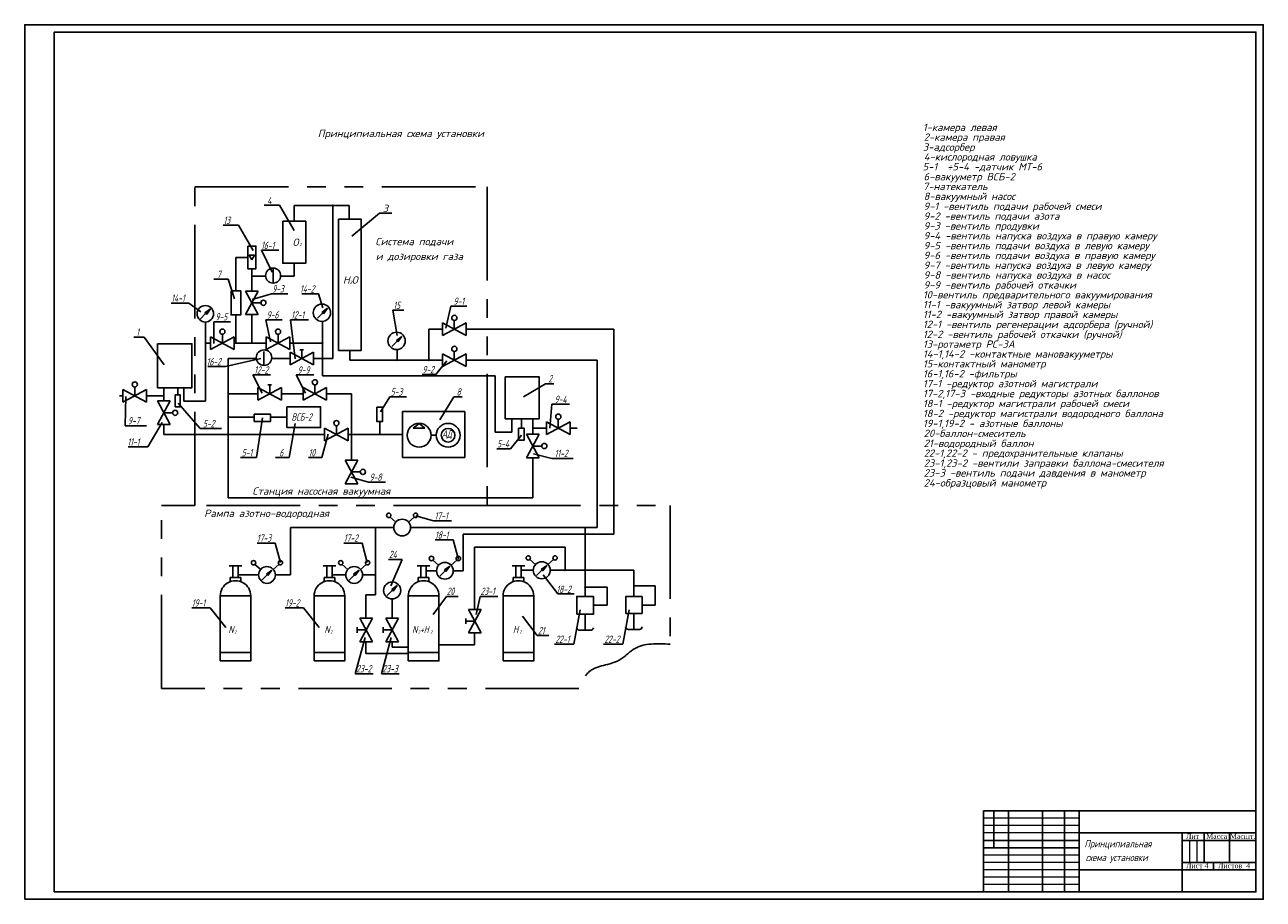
# Model space of a CAD drawing. Header units: millimetres. Extents: x 1153 to 1994, y 266 to 860.
import ezdxf

# ---------------------------------------------------------------- set-up
doc = ezdxf.new("R2010")
doc.units = ezdxf.units.MM
doc.linetypes.add('PHANTOMX2', pattern=[127, 63.5, -12.7, 12.7, -12.7, 12.7, -12.7])
doc.layers.add('Невидимый', color=4, linetype='PHANTOMX2')
doc.layers.add('Текст', color=5, linetype='Continuous')
doc.layers.add('размеры', color=1, linetype='Continuous', lineweight=18)
doc.styles.add('ROMANS', font='romans.shx', dxfattribs={"oblique": 15, "height": 5})
doc.dimstyles.new('ISO-25', dxfattribs={"dimtxt": 2.5, "dimasz": 2.5, "dimexe": 1.25, "dimexo": 0.625, "dimtad": 1, "dimtxsty": 'Standard', "dimcen": 2.5, "dimadec": 0, "dimazin": 0, "dimtfac": 1, "dimtmove": 0, "dimatfit": 3, "dimfxl": 0, "dimarcsym": 0})

msp = doc.modelspace()

# ---------------------------------------------------------------- hatches: boundary and pattern name
for points in [[(1362.18, 736.84, 1), (1361.9, 736.84, 1)], [(1278.97, 666.56), (1275.22, 663.84), (1276.26, 662.8)], [(1358.54, 667.02), (1354.78, 664.31), (1355.82, 663.27)], [(1409.03, 647.87), (1405.27, 645.15), (1406.31, 644.11)], [(1296.45, 643.3, 1), (1296.17, 643.3, 1)], [(1307.29, 643.3, 1), (1307, 643.3, 1)], [(1355.34, 643.3, 1), (1355.06, 643.3, 1)], [(1405.83, 631.61, 1), (1405.55, 631.61, 1)], [(1427.4, 631.61, 1), (1427.12, 631.61, 1)], [(1291.18, 608.91, 1), (1290.9, 608.91, 1)], [(1291.18, 592.99, 1), (1290.9, 592.99, 1)], [(1291.18, 581.2, 1), (1290.9, 581.2, 1)], [(1498.06, 585.54, 1), (1497.78, 585.54, 1)], [(1391.12, 517.97, 1), (1390.84, 517.97, 1)], [(1533.57, 517.97, 1), (1533.29, 517.97, 1)], [(1320.8, 489.13), (1317.04, 486.42), (1318.08, 485.38)], [(1380.02, 489.13), (1376.26, 486.42), (1377.31, 485.38)], [(1441.63, 491.88), (1437.87, 489.17), (1438.91, 488.12)], [(1507.33, 492.31), (1503.57, 489.59), (1504.61, 488.55)], [(1520.02, 488.97, 1), (1519.73, 488.97, 1)], [(1391.12, 485.8, 1), (1390.84, 485.8, 1)], [(1405.83, 478.61), (1402.08, 475.9), (1403.12, 474.85)], [(1533.57, 477.44, 1), (1533.29, 477.44, 1)], [(1566.76, 478.43, 1), (1566.48, 478.43, 1)]]:
    msp.add_hatch(color=256).paths.add_polyline_path(points)

# ---------------------------------------------------------------- linework, layer by layer
for p, q in [((1335.93, 726.01), (1335.93, 736.84)), ((1335.93, 736.84), (1373.13, 736.84)), ((1362.04, 736.84), (1362.04, 632.78)), ((1373.13, 736.84), (1373.13, 727.44)), ((1296.31, 701.52), (1296.31, 678.73)), ((1304.44, 701.52), (1296.31, 701.52)), ((1307.14, 693.83), (1307.14, 678.66)), ((1321.59, 693.67), (1321.59, 684.71)), ((1335.93, 697.53), (1335.93, 688.84)), ((1316.5, 688.84), (1307.14, 688.84)), ((1335.93, 688.84), (1326.69, 688.84)), ((1302.9, 678.66), (1311.51, 678.66)), ((1302.9, 678.66), (1311.51, 662.67)), ((1311.51, 678.66), (1302.9, 662.67)), ((1278.97, 666.56), (1275.22, 663.84)), ((1278.97, 666.56), (1276.26, 662.8)), ((1307.14, 670.78), (1307.14, 670.55)), ((1307.2, 670.66), (1313.2, 670.66)), ((1358.54, 667.02), (1354.78, 664.31)), ((1358.54, 667.02), (1355.82, 663.27)), ((1272.15, 659.74), (1275.74, 663.32)), ((1275.22, 663.84), (1276.26, 662.8)), ((1275.63, 657.62), (1275.63, 603.79)), ((1296.31, 662.49), (1296.31, 643.3)), ((1302.9, 662.67), (1311.51, 662.67)), ((1307.14, 662.67), (1307.14, 643.3)), ((1351.72, 660.2), (1355.3, 663.79)), ((1354.78, 664.31), (1355.82, 663.27)), ((1355.2, 621.15), (1355.2, 658.08)), ((1436.63, 657.01), (1452.62, 648.39)), ((1436.63, 648.39), (1452.62, 657.01)), ((1436.63, 648.39), (1436.63, 657.01)), ((1444.62, 652.7), (1444.62, 658.7)), ((1452.62, 648.39), (1452.62, 657.01)), ((1279.11, 647.61), (1295.1, 638.99)), ((1279.11, 638.99), (1295.1, 647.61)), ((1279.11, 638.99), (1279.11, 647.61)), ((1287.1, 643.3), (1287.1, 649.3)), ((1295.1, 638.99), (1295.1, 647.61)), ((1316.91, 638.99), (1316.91, 647.61)), ((1316.91, 638.99), (1332.9, 647.61)), ((1316.91, 647.61), (1332.9, 638.99)), ((1324.9, 643.3), (1324.9, 649.3)), ((1332.9, 638.99), (1332.9, 647.61)), ((1409.03, 647.87), (1405.27, 645.15)), ((1409.03, 647.87), (1406.31, 644.11)), ((1427.26, 631.61), (1427.26, 652.7)), ((1427.26, 652.7), (1436.63, 652.7)), ((1452.62, 652.7), (1552.87, 652.7)), ((1552.87, 652.7), (1552.87, 513.53)), ((1279.11, 643.3), (1275.63, 643.3)), ((1316.91, 643.3), (1295.1, 643.3)), ((1355.2, 643.3), (1332.9, 643.3)), ((1402.21, 641.05), (1405.79, 644.63)), ((1405.27, 645.15), (1406.31, 644.11)), ((1291.04, 632.78), (1291.04, 538.28)), ((1310.3, 632.78), (1291.04, 632.78)), ((1315.28, 637.6), (1315.28, 628.65)), ((1333.04, 632.78), (1320.52, 632.78)), ((1333.04, 637.08), (1349.03, 628.47)), ((1333.04, 628.47), (1349.03, 637.08)), ((1333.04, 628.47), (1333.04, 637.08)), ((1339.78, 638.77), (1342.29, 638.77)), ((1341.04, 632.78), (1341.04, 638.77)), ((1349.03, 628.47), (1349.03, 637.08)), ((1354.79, 632.78), (1349.03, 632.78)), ((1362.04, 632.78), (1355.61, 632.78)), ((1373.7, 638.28), (1373.7, 631.61)), ((1373.7, 631.61), (1405.55, 631.61)), ((1405.69, 638.93), (1405.69, 631.75)), ((1405.83, 631.61), (1436.63, 631.61)), ((1436.63, 627.3), (1436.63, 635.92)), ((1436.63, 627.3), (1452.62, 635.92)), ((1436.63, 635.92), (1452.62, 627.3)), ((1444.62, 631.61), (1444.62, 637.61)), ((1452.62, 627.3), (1452.62, 635.92)), ((1452.62, 631.61), (1541.66, 631.61)), ((1541.66, 631.61), (1541.66, 517.97)), ((1318, 614.91), (1320.52, 614.91)), ((1319.26, 608.91), (1319.26, 614.91)), ((1349.9, 608.91), (1349.9, 614.91)), ((1472.37, 621.15), (1355.2, 621.15)), ((1472.37, 582.69), (1472.37, 621.15)), ((1217.28, 607.47), (1219.62, 607.47)), ((1219.62, 603.16), (1219.62, 611.78)), ((1219.62, 603.16), (1235.61, 611.78)), ((1219.62, 611.78), (1235.61, 603.16)), ((1227.62, 607.47), (1227.62, 613.47)), ((1235.61, 603.16), (1235.61, 611.78)), ((1235.61, 607.47), (1247.29, 607.47)), ((1247.29, 612.93), (1247.29, 603.99)), ((1256.83, 608.08), (1256.83, 612.93)), ((1260.92, 603.79), (1260.92, 612.93)), ((1291.04, 608.91), (1311.27, 608.91)), ((1311.27, 613.22), (1327.26, 604.6)), ((1311.27, 604.6), (1327.26, 613.22)), ((1311.27, 604.6), (1311.27, 613.22)), ((1327.26, 604.6), (1327.26, 613.22)), ((1327.26, 608.91), (1341.91, 608.91)), ((1341.91, 613.22), (1357.9, 604.6)), ((1341.91, 604.6), (1357.9, 613.22)), ((1341.91, 604.6), (1341.91, 613.22)), ((1357.9, 604.6), (1357.9, 613.22)), ((1357.9, 608.91), (1374.75, 608.91)), ((1374.75, 608.91), (1374.75, 563.8)), ((1251.6, 603.99), (1242.99, 588)), ((1242.99, 603.99), (1251.6, 588)), ((1242.99, 603.99), (1251.6, 603.99)), ((1275.63, 603.79), (1260.92, 603.79)), ((1247.23, 596.1), (1247.23, 595.88)), ((1247.29, 595.99), (1253.29, 595.99)), ((1308.71, 592.99), (1291.04, 592.99)), ((1330.94, 592.99), (1319.83, 592.99)), ((1393.94, 590.14), (1393.94, 581.2)), ((1420.69, 588.78), (1416.67, 585.53)), ((1420.69, 588.78), (1424.7, 585.53)), ((1483.57, 591.85), (1483.57, 582.69)), ((1490.14, 585.58), (1490.14, 591.85)), ((1497.92, 581.38), (1497.92, 591.85)), ((1507.25, 589.85), (1523.24, 581.24)), ((1507.25, 581.24), (1523.24, 589.85)), ((1507.25, 581.24), (1507.25, 589.85)), ((1515.24, 585.54), (1515.24, 591.54)), ((1523.24, 581.24), (1523.24, 589.85)), ((1242.99, 588), (1251.6, 588)), ((1247.29, 588), (1247.29, 581.2)), ((1247.29, 581.2), (1356.52, 581.2)), ((1356.52, 576.89), (1356.52, 585.5)), ((1356.52, 576.89), (1372.51, 585.5)), ((1356.52, 585.5), (1372.51, 576.89)), ((1364.51, 581.2), (1364.51, 587.19)), ((1372.51, 576.89), (1372.51, 585.5)), ((1372.51, 581.2), (1409.46, 581.2)), ((1416.67, 585.53), (1424.7, 585.53)), ((1432.31, 580.68), (1428.8, 580.68)), ((1483.57, 582.69), (1472.37, 582.69)), ((1493.67, 581.38), (1502.28, 581.38)), ((1493.67, 581.38), (1502.28, 565.39)), ((1502.28, 581.38), (1493.67, 565.39)), ((1507.25, 585.54), (1497.92, 585.54)), ((1523.24, 585.54), (1528, 585.54)), ((1497.98, 573.38), (1503.97, 573.38)), ((1370.45, 563.8), (1379.06, 563.8)), ((1370.45, 563.8), (1379.06, 547.81)), ((1379.06, 563.8), (1370.45, 547.81)), ((1493.67, 565.39), (1502.28, 565.39)), ((1497.92, 538.28), (1497.92, 565.39)), ((1374.69, 555.92), (1374.69, 555.7)), ((1374.75, 555.81), (1380.75, 555.81)), ((1370.45, 547.81), (1379.06, 547.81)), ((1291.04, 538.28), (1497.92, 538.28)), ((1401.07, 525.16), (1404.95, 521.74)), ((1417.36, 525.16), (1413.48, 521.74)), ((1333.47, 517.97), (1333.47, 485.8)), ((1403.59, 517.97), (1333.47, 517.97)), ((1390.98, 517.97), (1390.98, 472.33)), ((1541.66, 517.97), (1414.91, 517.97)), ((1450.69, 513.53), (1450.69, 488.55)), ((1533.09, 513.53), (1450.69, 513.53)), ((1533.43, 471.23), (1533.43, 517.97)), ((1552.87, 513.53), (1533.76, 513.53)), ((1519.87, 504.58), (1458.31, 504.58)), ((1458.31, 504.58), (1458.31, 462.42)), ((1495.78, 496.24), (1499.65, 492.82)), ((1512.06, 496.24), (1508.19, 492.82)), ((1519.87, 488.97), (1519.87, 504.58)), ((1291.72, 492), (1296.02, 492)), ((1294.2, 484.16), (1294.2, 492)), ((1300.32, 492), (1296.02, 492)), ((1297.84, 484.16), (1297.84, 492)), ((1309.25, 492.99), (1313.12, 489.57)), ((1320.8, 489.13), (1317.04, 486.42)), ((1320.8, 489.13), (1318.08, 485.38)), ((1325.53, 492.99), (1321.66, 489.57)), ((1355.51, 492), (1359.82, 492)), ((1357.99, 484.16), (1357.99, 492)), ((1364.12, 492), (1359.82, 492)), ((1361.64, 484.16), (1361.64, 492)), ((1368.47, 492.99), (1372.34, 489.57)), ((1380.02, 489.13), (1376.26, 486.42)), ((1380.02, 489.13), (1377.31, 485.38)), ((1384.75, 492.99), (1380.88, 489.57)), ((1419.46, 492), (1423.77, 492)), ((1421.94, 484.16), (1421.94, 492)), ((1428.07, 492), (1423.77, 492)), ((1425.59, 484.16), (1425.59, 492)), ((1432.52, 488.55), (1425.59, 488.55)), ((1430.07, 495.85), (1433.95, 492.43)), ((1434.81, 485.06), (1438.39, 488.65)), ((1441.63, 491.88), (1437.87, 489.17)), ((1437.87, 489.17), (1438.91, 488.12)), ((1441.63, 491.88), (1438.91, 488.12)), ((1446.36, 495.85), (1442.49, 492.43)), ((1450.69, 488.55), (1443.91, 488.55)), ((1483.81, 492), (1488.12, 492)), ((1486.29, 484.16), (1486.29, 492)), ((1492.42, 492), (1488.12, 492)), ((1489.94, 484.16), (1489.94, 492)), ((1489.94, 488.97), (1498.22, 488.97)), ((1500.51, 485.49), (1504.09, 489.07)), ((1507.33, 492.31), (1503.57, 489.59)), ((1503.57, 489.59), (1504.61, 488.55)), ((1507.33, 492.31), (1504.61, 488.55)), ((1509.76, 488.97), (1566.62, 488.97)), ((1566.62, 488.97), (1566.62, 471.09)), ((1292.37, 484.16), (1299.67, 484.16)), ((1292.37, 481.25), (1292.37, 484.16)), ((1311.69, 485.8), (1297.84, 485.8)), ((1299.67, 481.25), (1299.67, 484.16)), ((1313.98, 482.31), (1317.56, 485.9)), ((1317.04, 486.42), (1318.08, 485.38)), ((1333.47, 485.8), (1323.09, 485.8)), ((1356.17, 481.25), (1356.17, 484.16)), ((1356.17, 484.16), (1363.46, 484.16)), ((1361.64, 485.8), (1370.91, 485.8)), ((1363.46, 481.25), (1363.46, 484.16)), ((1373.2, 482.31), (1376.79, 485.9)), ((1376.26, 486.42), (1377.31, 485.38)), ((1382.31, 485.8), (1390.98, 485.8)), ((1420.12, 484.16), (1427.41, 484.16)), ((1420.12, 481.25), (1420.12, 484.16)), ((1427.41, 481.25), (1427.41, 484.16)), ((1484.47, 481.25), (1484.47, 484.16)), ((1484.47, 484.16), (1491.76, 484.16)), ((1491.76, 481.25), (1491.76, 484.16)), ((1390.98, 472.33), (1384.6, 472.33)), ((1384.6, 472.33), (1384.6, 456.43)), ((1399.01, 471.79), (1402.6, 475.38)), ((1405.83, 478.61), (1402.08, 475.9)), ((1402.08, 475.9), (1403.12, 474.85)), ((1405.83, 478.61), (1403.12, 474.85)), ((1548.48, 477.44), (1533.43, 477.44)), ((1548.48, 465.18), (1548.48, 477.44)), ((1580.92, 478.43), (1566.62, 478.43)), ((1580.92, 465.39), (1580.92, 478.43)), ((1402.45, 469.46), (1402.45, 456.43)), ((1539.05, 465.18), (1548.48, 465.18)), ((1572.1, 465.39), (1580.92, 465.39)), ((1380.36, 456.43), (1388.97, 456.43)), ((1380.36, 456.43), (1388.97, 440.44)), ((1388.97, 456.43), (1380.36, 440.44)), ((1406.82, 456.43), (1398.21, 440.44)), ((1398.21, 456.43), (1406.82, 440.44)), ((1398.21, 456.43), (1406.82, 456.43)), ((1452.32, 456.32), (1452.32, 452.53)), ((1458.44, 454.43), (1452.32, 454.43)), ((1454.13, 462.42), (1462.74, 462.42)), ((1454.13, 462.42), (1462.74, 446.43)), ((1462.74, 462.42), (1454.13, 446.43)), ((1533.43, 459.12), (1533.43, 448.24)), ((1566.54, 459.7), (1566.54, 448.81)), ((1378.55, 450.33), (1378.55, 446.54)), ((1384.54, 448.44), (1378.55, 448.44)), ((1384.6, 448.55), (1384.6, 448.32)), ((1384.6, 448.55), (1384.6, 448.32)), ((1396.4, 450.33), (1396.4, 446.54)), ((1402.39, 448.44), (1396.4, 448.44)), ((1402.45, 448.55), (1402.45, 448.32)), ((1402.45, 448.55), (1402.45, 448.32)), ((1454.13, 446.43), (1462.74, 446.43)), ((1458.31, 446.43), (1458.31, 438.28)), ((1529.71, 448.24), (1537.15, 448.24)), ((1562.83, 448.81), (1570.26, 448.81)), ((1380.36, 440.44), (1388.97, 440.44)), ((1384.6, 440.44), (1384.6, 432.51)), ((1398.21, 440.44), (1406.82, 440.44)), ((1402.45, 440.44), (1402.45, 436.8)), ((1458.31, 438.28), (1434.16, 438.28)), ((1285.63, 433.02), (1306.41, 433.02)), ((1349.43, 433.02), (1370.21, 433.02)), ((1384.6, 432.51), (1413.38, 432.51)), ((1402.45, 436.8), (1413.38, 436.8)), ((1413.38, 433.02), (1434.16, 433.02)), ((1477.73, 433.02), (1498.51, 433.02)), ((1810.92, 325.53), (1810.92, 300.53)), ((1820.92, 325.53), (1820.92, 270.53)), ((1843.92, 270.53), (1843.92, 325.53)), ((1858.92, 325.53), (1858.92, 270.53)), ((1868.92, 270.53), (1868.92, 325.53)), ((1868.92, 305.53), (1803.92, 305.53)), ((1868.92, 310.53), (1988.92, 310.53)), ((1938.92, 310.53), (1938.92, 270.53)), ((1988.92, 305.53), (1938.92, 305.53)), ((1953.92, 310.53), (1953.92, 290.53)), ((1970.92, 290.53), (1970.92, 310.53)), ((1868.92, 300.53), (1803.92, 300.53)), ((1988.92, 290.53), (1938.92, 290.53)), ((1960.08, 290.53), (1960.08, 285.53)), ((1988.92, 285.53), (1868.92, 285.53))]:
    msp.add_line(p, q)
for points in [[(1152.92, 265.53), (1993.92, 265.53), (1993.92, 859.53), (1152.92, 859.53)], [(1328.09, 726.01), (1343.77, 726.01), (1343.77, 697.53), (1328.09, 697.53)], [(1366, 727.44), (1381.4, 727.44), (1381.4, 638.28), (1366, 638.28)], [(1304.44, 709.21), (1309.85, 709.21), (1309.85, 693.83), (1304.44, 693.83)], [(1307.19, 699.81), (1309.03, 703), (1305.35, 703)], [(1293.03, 678.73), (1299.59, 678.73), (1299.59, 662.49), (1293.03, 662.49)], [(1243.15, 642.84), (1266.48, 642.84), (1266.48, 612.93), (1243.15, 612.93)], [(1479.16, 620.33), (1502.25, 620.33), (1502.25, 591.85), (1479.16, 591.85)], [(1255.12, 608.08), (1258.55, 608.08), (1258.55, 600.11), (1255.12, 600.11)], [(1330.94, 600.11), (1353.75, 600.11), (1353.75, 585.87), (1330.94, 585.87)], [(1391.94, 599.82), (1395.93, 599.82), (1395.93, 590.14), (1391.94, 590.14)], [(1308.71, 594.98), (1319.83, 594.98), (1319.83, 590.14), (1308.71, 590.14)], [(1409.46, 565.63), (1451.65, 565.63), (1451.65, 596.76), (1409.46, 596.76)], [(1488.28, 585.58), (1491.99, 585.58), (1491.99, 577.32), (1488.28, 577.32)], [(1285.63, 427.39), (1306.41, 427.39), (1306.41, 471.52), (1285.63, 471.52)], [(1349.43, 427.39), (1370.21, 427.39), (1370.21, 471.52), (1349.43, 471.52)], [(1413.38, 427.39), (1434.16, 427.39), (1434.16, 471.52), (1413.38, 471.52)], [(1477.73, 427.39), (1498.51, 427.39), (1498.51, 471.52), (1477.73, 471.52)], [(1527.8, 459.12), (1539.05, 459.12), (1539.05, 471.23), (1527.8, 471.23)], [(1560.99, 459.7), (1572.1, 459.7), (1572.1, 471.09), (1560.99, 471.09)]]:
    msp.add_lwpolyline(points, close=True)
for points in [[(1172.92, 270.53), (1172.92, 854.53), (1988.92, 854.53), (1988.92, 270.53), (1172.92, 270.53)], [(1988.92, 325.53), (1803.92, 325.53)], [(1803.92, 270.53), (1803.92, 325.53)]]:
    msp.add_lwpolyline(points)
for centre, radius in [((1362.04, 736.84), 0.141), ((1321.59, 689.15), 5.1), ((1275.56, 663.22), 5.61), ((1314.96, 670.65), 1.76), ((1354.72, 663.94), 5.88), ((1444.64, 660.45), 1.76), ((1287.12, 651.06), 1.76), ((1324.92, 651.06), 1.76), ((1405.45, 644.82), 5.89), ((1296.31, 643.3), 0.141), ((1307.14, 643.3), 0.141), ((1355.2, 643.3), 0.141), ((1444.64, 639.36), 1.76), ((1315.41, 633.42), 5.27), ((1405.69, 631.61), 0.141), ((1427.26, 631.61), 0.141), ((1227.63, 615.22), 1.76), ((1349.92, 616.67), 1.76), ((1291.04, 608.91), 0.141), ((1255.05, 595.98), 1.76), ((1291.04, 592.99), 0.141), ((1364.53, 588.95), 1.76), ((1420.69, 580.68), 8.11), ((1440.42, 580.68), 8.11), ((1515.26, 593.3), 1.76), ((1291.04, 581.2), 0.141), ((1440.42, 580.68), 4.65), ((1497.92, 585.54), 0.141), ((1505.73, 573.37), 1.76), ((1382.51, 555.79), 1.76), ((1400.1, 526.29), 1.49), ((1409.22, 517.97), 5.7), ((1418.33, 526.29), 1.49), ((1390.98, 517.97), 0.141), ((1533.43, 517.97), 0.141), ((1429.1, 496.98), 1.49), ((1447.33, 496.98), 1.49), ((1494.8, 497.37), 1.49), ((1513.04, 497.37), 1.49), ((1308.27, 494.12), 1.49), ((1317.39, 485.8), 5.7), ((1326.51, 494.12), 1.49), ((1367.49, 494.12), 1.49), ((1376.61, 485.8), 5.7), ((1385.73, 494.12), 1.49), ((1438.22, 488.66), 5.7), ((1503.99, 488.97), 5.77), ((1519.87, 488.97), 0.141), ((1390.98, 485.8), 0.141), ((1402.42, 475.28), 5.81), ((1533.43, 477.44), 0.141), ((1566.62, 478.43), 0.141)]:
    msp.add_circle(centre, radius)
for centre, radius, start, end in [((1354.79, 632.7), 0.075, 10.45474, 90), ((1355.2, 632.78), 0.338, 190.45474, 349.54526), ((1355.61, 632.7), 0.075, 90, 169.54526), ((1533.09, 513.48), 0.05, 8.51971, 90), ((1533.43, 513.53), 0.287, 188.51971, 351.48029), ((1533.76, 513.48), 0.05, 90, 171.48029), ((1296.02, 471.53), 10.39, 359.98669, 180.01331), ((1359.82, 471.53), 10.39, 359.98669, 180.01331), ((1423.77, 471.53), 10.39, 359.98669, 180.01331), ((1488.12, 471.53), 10.39, 359.98669, 180.01331), ((1529.77, 450.18), 1.95, 187.5525, 268.30917), ((1537.09, 450.18), 1.95, 271.69083, 352.4475), ((1562.88, 450.76), 1.95, 187.5525, 268.30917), ((1570.21, 450.76), 1.95, 271.69083, 352.4475)]:
    msp.add_arc(centre, radius, start, end)
at = {"layer": 'Невидимый'}
msp.add_lwpolyline([(1268.48, 749.42), (1466.91, 749.42), (1466.91, 533.09), (1268.48, 533.09)], close=True, dxfattribs=at)
for points in [[(1529.22, 408.72), (1245.67, 408.72), (1245.67, 533.09), (1268.48, 533.09)], [(1466.91, 533.09), (1591.21, 533.09), (1591.21, 438.77)]]:
    msp.add_lwpolyline(points, dxfattribs=at)
msp.add_spline([(1591.21, 438.77), (1566.75, 435.54), (1556.62, 427.98), (1536.24, 420.16), (1529.22, 408.72)], degree=3, dxfattribs=at)
at = {"layer": 'размеры'}
for p, q in [((1868.92, 320.53), (1803.92, 320.53)), ((1868.92, 315.53), (1803.92, 315.53)), ((1868.92, 310.53), (1803.92, 310.53)), ((1943.92, 305.53), (1943.92, 290.53)), ((1948.92, 305.53), (1948.92, 290.53)), ((1868.92, 295.53), (1803.92, 295.53)), ((1868.92, 290.53), (1803.92, 290.53)), ((1868.92, 285.53), (1803.92, 285.53)), ((1868.92, 280.53), (1803.92, 280.53)), ((1868.92, 275.53), (1803.92, 275.53))]:
    msp.add_line(p, q, dxfattribs=at)

# ---------------------------------------------------------------- texts
at = {"color": 5, "style": 'ROMANS', "oblique": 15}
for s, p in [('1-камера левая', (1762.79, 787.38)), ('Принципиальная схема установки', (1351.88, 783.19)), ('2-камера правая', (1763.35, 780.71)), ('3-адсорбер', (1762.79, 773.95)), ('5-1', (1762.61, 760.6)), ('4-кислородная ловушка', (1763.39, 767.28)), ('÷5-4 -датчик МТ-6', (1779.29, 760.6)), ('6-вакууметр ВСБ-2', (1763.27, 753.86)), ('7-натекатель', (1762.79, 747.2)), ('8-вакуумный насос', (1763.25, 740.51)), ('9-1 -вентиль подачи рабочей смеси', (1763.25, 733.75)), ('9-2 -вентиль подачи азота', (1763.25, 727.07)), ('9-3 -вентиль продувки', (1763.25, 720.38)), ('9-4 -вентиль напуска воздуха в правую камеру', (1763.25, 713.72)), ('9-5 -вентиль подачи воздуха в левую камеру', (1763.25, 707.05)), ('9-6 -вентиль подачи воздуха в правую камеру', (1763.25, 700.38)), ('9-7 -вентиль напуска воздуха в левую камеру', (1763.25, 693.72)), ('9-8 -вентиль напуска воздуха в насос', (1763.25, 687.05)), ('9-9 -вентиль рабочей откачки', (1763.25, 680.28)), ('10-вентиль предварительного вакуумирования', (1762.79, 673.62)), ('11-1 -вакуумный затвор левой камеры', (1762.79, 666.95)), ('11-2 -вакуумный затвор правой камеры', (1762.79, 660.28)), ('12-1 -вентиль регенерации адсорбера (ручной)', (1762.79, 653.52)), ('12-2 -вентиль рабочей откачки (ручной)', (1762.79, 646.75)), ('13-ротаметр РС-3А', (1762.79, 640.08)), ('14-1,14-2 -контактные мановакууметры', (1762.79, 633.42)), ('15-контактный манометр', (1762.79, 626.75)), ('16-1,16-2 -фильтры', (1762.79, 619.98)), ('17-1 -редуктор азотной магистрали', (1762.79, 613.31)), ('17-2,17-3 -входные редукторы азотных баллонов', (1762.79, 606.55)), ('18-1 -редуктор магистрали рабочей смеси', (1762.79, 599.78)), ('18-2 -редуктор магистрали водородного баллона', (1762.79, 593.01)), ('19-1,19-2 - азотные баллоны', (1762.79, 586.24)), ('20-баллон-смеситель', (1763.35, 579.48)), ('21-водородный баллон', (1763.35, 572.71)), ('22-1,22-2 - предохранительные клапаны', (1763.35, 566.04)), ('23-1,23-2 -вентили заправки баллона-смесителя', (1763.35, 559.27)), ('23-3 -вентиль подачи давдения в манометр', (1763.35, 552.61)), ('24-образцовый манометр', (1763.35, 545.84))]:
    msp.add_text(s, height=5, dxfattribs=at).set_placement(p)
at = {"char_height": 3.5, "attachment_point": 1}
for s, insert, width in [('{\\fTimes New Roman CYR|b0|i0|c204|p18;Лит}', (1941.54, 310.05), 15), ('{\\fTimes New Roman|b0|i0|c204|p18;Масса}', (1955.18, 310.05), 15), ('{\\fTimes New Roman|b0|i0|c204|p18;Масшт.}', (1971.23, 310.05), 15), ('{\\fTimes New Roman|b0|i0|c204|p18;Лист 4}', (1941.54, 290.05), 16.3306), ('{\\fTimes New Roman|b0|i0|c204|p18;Листов  4}', (1963.27, 290.05), 26.6944)]:
    msp.add_mtext(s, dxfattribs=dict(at, insert=insert, width=width))
at = {"layer": 'Текст', "style": 'ROMANS', "oblique": 15}
for s, height, width, p in [('4', 5, 0.6, (1317.55, 737.65)), ('13', 5, 0.6, (1287.88, 724.25)), ('16-1', 5, 0.6, (1313.36, 707.14)), ('7', 5, 0.6, (1283.42, 687.59)), ('9-3', 5, 0.6, (1320.9, 677.65)), ('14-2', 5, 0.6, (1339.78, 677.63)), ('14-1', 5, 0.6, (1252.37, 671.39)), ('9-1', 5, 0.6, (1444.06, 669.23)), ('9-6', 5, 0.6, (1317.14, 659.95)), ('12-1', 5, 0.6, (1333.75, 659.95)), ('15', 5, 0.6, (1403.18, 666.43)), ('9-5', 5, 0.6, (1282.31, 658.65)), ('1', 5, 0.6, (1228.59, 648.26)), ('16-2', 5, 0.6, (1276.38, 628.17)), ('12-2', 5, 0.6, (1308.71, 622.53)), ('9-9', 5, 0.6, (1338.19, 622.53)), ('9-2', 5, 0.6, (1422.9, 622.83)), ('2', 5, 0.6, (1508.39, 616.61)), ('5-3', 5, 0.6, (1401.35, 607.65)), ('8', 5, 0.6, (1446.09, 607.65)), ('9-4', 5, 0.6, (1512.7, 602.6)), ('9-7', 5, 0.6, (1222.88, 588.05)), ('5-2', 5, 0.6, (1273.87, 586.09)), ('ВСБ-2', 5, 0.6, (1334.03, 590.59)), ('АД', 5, 0.6, (1436.16, 579.16)), ('11-1', 5, 0.6, (1222.57, 573.66)), ('5-4', 5, 0.6, (1473.64, 572.41)), ('5-1', 5, 0.6, (1300.18, 566.37)), ('6', 5, 0.6, (1325.73, 566.37)), ('10', 5, 0.6, (1345.66, 566.37)), ('11-2', 5, 0.6, (1512.7, 565.86)), ('9-8', 5, 0.6, (1387.04, 549.72)), ('17-1', 5, 0.6, (1431.18, 523.45)), ('17-3', 5, 0.6, (1310.51, 508.36)), ('17-2', 5, 0.6, (1369.52, 508.36)), ('18-1', 5, 0.6, (1431.42, 510.42)), ('24', 5, 0.6, (1400.21, 497.23)), ('20', 5, 0.6, (1439.45, 472.24)), ('23-1', 5, 0.6, (1462.42, 472.24)), ('18-2', 5, 0.6, (1513.9, 473.53)), ('19-1', 5, 0.6, (1266.31, 464.25)), ('19-2', 5, 0.6, (1329.65, 464.25)), ('N', 5, 0.8, (1291.14, 446.24)), ('2', 2, 0.8, (1295.32, 446.24)), ('N', 5, 0.8, (1356.34, 446.24)), ('2', 2, 0.8, (1360.52, 446.24)), ('N', 5, 0.8, (1415.88, 446.24)), ('2', 2, 0.8, (1420.07, 446.24)), ('+H', 5, 0.6, (1421.3, 446.24)), ('2', 2, 0.8, (1428.42, 446.24)), ('H', 5, 0.8, (1484.38, 446.24)), ('2', 2, 0.8, (1488.98, 446.24)), ('21', 5, 0.6, (1501.43, 445.5)), ('22-1', 5, 0.6, (1513.28, 439.66)), ('22-2', 5, 0.6, (1546.52, 439.66)), ('23-2', 5, 0.6, (1377.96, 419.59)), ('23-3', 5, 0.6, (1395.77, 419.59)), ('Принципиальная', 5, 0.8, (1872.49, 300.72)), ('схема установки', 5, 0.8, (1873.37, 291.39))]:
    msp.add_text(s, height=height, dxfattribs=dict(at, width=width)).set_placement(p)
for s, height, p in [('3', 5, (1395.97, 732.27)), ('Система подачи ', 5, (1391.04, 709.78)), ('О', 5, (1334.75, 709.3)), ('2', 2, (1339.35, 709.3)), ('и дозировки газа', 5, (1391.22, 699.68)), ('Н', 5, (1368.95, 683.66)), ('2', 2, (1373.68, 683.66)), ('О', 5, (1374.94, 683.66)), ('Станция насосная вакуумная', 5, (1307.52, 540.29)), ('Рампа азотно-водородная', 5, (1274.72, 525.18))]:
    msp.add_text(s, height=height, dxfattribs=at).set_placement(p)

# ---------------------------------------------------------------- leaders
at = {"layer": 'размеры'}
for points in [[(1335.97, 719.79), (1325.98, 736.95), (1315.47, 736.95)], [(1308.04, 706.21), (1298.04, 723.37), (1287.54, 723.37)], [(1374.93, 715.95), (1393.89, 731.57), (1402.16, 731.57)], [(1321.01, 691.58), (1313.58, 706.44), (1325.37, 706.44)], [(1295.38, 673.4), (1291.03, 686.72), (1281.29, 686.72)], [(1307.45, 672.88), (1320.49, 676.78), (1331.5, 676.78)], [(1355.22, 667.34), (1352.28, 676.81), (1341.12, 676.81)], [(1272.57, 664.62), (1264.23, 670.52), (1252.37, 670.52)], [(1405.89, 648.42), (1402.77, 665.56), (1410.44, 665.56)], [(1438.78, 653.51), (1442.19, 668.36), (1453.09, 668.36)], [(1281.29, 642.92), (1281.29, 657.78), (1292.56, 657.78)], [(1319.85, 644.22), (1316.73, 659.07), (1327.73, 659.07)], [(1336.46, 632.58), (1333.34, 659.07), (1345.65, 659.07)], [(1247.47, 628.54), (1234.04, 647.39), (1227.08, 647.39)], [(1313.32, 632.93), (1289.28, 627.3), (1277.34, 627.3)], [(1439.51, 631.17), (1432.05, 621.95), (1422.68, 621.95)], [(1314.09, 609.37), (1307.68, 621.66), (1319.73, 621.66)], [(1343.57, 609.37), (1337.16, 621.66), (1349.21, 621.66)], [(1491.61, 606.8), (1506.53, 615.73), (1512.27, 615.73)], [(1221.49, 606.98), (1221.01, 587.18), (1235.52, 587.18)], [(1394.41, 596.71), (1400.71, 606.78), (1412.19, 606.78)], [(1434.74, 591.22), (1444.22, 606.78), (1449.97, 606.78)], [(1257.14, 602.42), (1272, 585.22), (1286.52, 585.22)], [(1509.37, 585.41), (1510.83, 601.73), (1522.89, 601.73)], [(1246.18, 589.47), (1236.58, 572.79), (1223.1, 572.79)], [(1314.44, 592.55), (1310.25, 565.5), (1299.31, 565.5)], [(1336.61, 588.75), (1332.43, 565.5), (1323.27, 565.5)], [(1358.89, 581.54), (1354.71, 565.5), (1345.55, 565.5)], [(1490.25, 580.75), (1482.79, 571.53), (1473.42, 571.53)], [(1498.3, 568.04), (1510.83, 564.99), (1525.34, 564.99)], [(1374.42, 552.32), (1386.4, 548.85), (1397.88, 548.85)], [(1418.57, 526.05), (1430.54, 522.58), (1442.65, 522.58)], [(1326.49, 494.24), (1322.95, 507.48), (1310.67, 507.48)], [(1385.5, 494.24), (1381.96, 507.48), (1369.68, 507.48)], [(1447.4, 496.3), (1443.86, 509.55), (1431.58, 509.55)], [(1401.45, 478.42), (1409.17, 496.36), (1400.03, 496.36)], [(1505.04, 485.95), (1514.92, 472.87), (1526.11, 472.87)], [(1430.25, 458.98), (1439.27, 471.28), (1447.22, 471.28)], [(1459.35, 458.98), (1462.24, 471.28), (1474.13, 471.28)], [(1289.5, 450.14), (1278.75, 463.38), (1266.47, 463.38)], [(1352.84, 450.14), (1342.09, 463.38), (1329.82, 463.38)], [(1490.91, 457.72), (1500.79, 444.63), (1508.71, 444.63)], [(1530.02, 462.03), (1525.83, 438.79), (1512.68, 438.79)], [(1563.26, 462.03), (1559.08, 438.79), (1545.93, 438.79)], [(1384, 443.24), (1377.32, 418.71), (1389.43, 418.71)], [(1401.8, 443.24), (1395.13, 418.71), (1407.23, 418.71)]]:
    msp.add_leader(points, dimstyle='ISO-25', override={"dimgap": 0.625, "dimtad": 0}, dxfattribs=at)

doc.saveas('drawing.dxf')
